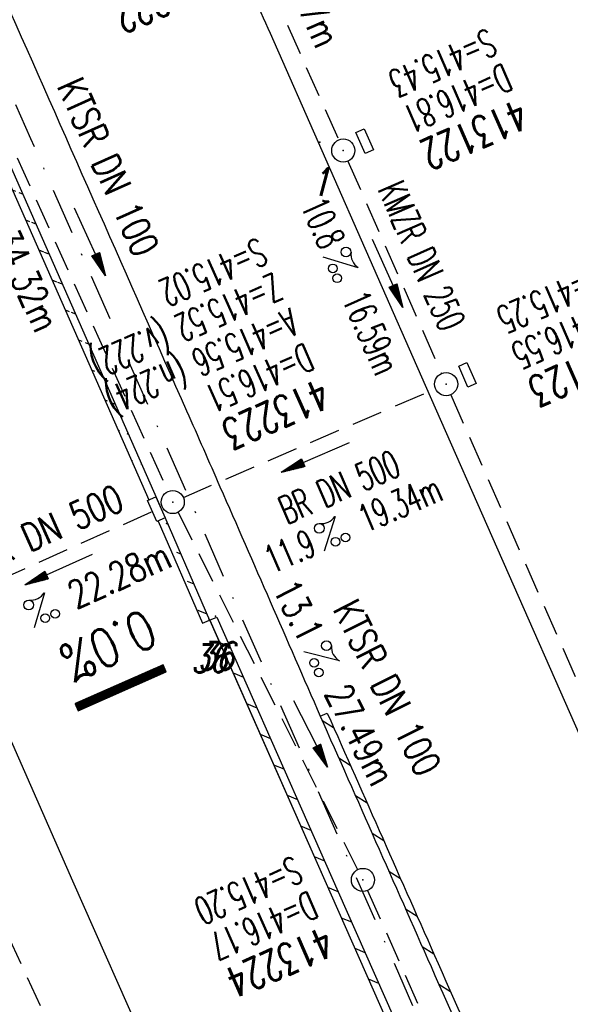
# Model space of a CAD drawing. Extents: x 447258 to 447844, y 441190 to 442763.
# Tile 9 of 30: x 447615 to 447650, y 441455 to 441519. Entities that reach past the tile are written whole.
import ezdxf
from ezdxf.enums import TextEntityAlignment as Align

# ---------------------------------------------------------------- set-up
doc = ezdxf.new("R2010")
doc.units = 0
doc.header["$LTSCALE"] = 2
doc.header["$MEASUREMENT"] = 0
for name, pattern in [('AUSGEZOGEN', [0]), ('GESTRICH-X2', [1.5, 1, -0.5]), ('STRICHPT-X3', [3, 1.5, -0.75, 0, -0.75])]:
    doc.linetypes.add(name, pattern=pattern)
doc.layers.get('0').update_dxf_attribs({"linetype": 'AUSGEZOGEN'})
for name, color, linetype in [('ACHSE', 250, 'STRICHPT-X3'), ('FBR', 8, 'CONTINUOUS'), ('GEF', 7, 'CONTINUOUS'), ('KANAL', 7, 'GESTRICH-X2'), ('PFEIL', 7, 'CONTINUOUS'), ('PKT', 7, 'CONTINUOUS'), ('PKT-CODE', 2, 'CONTINUOUS'), ('SCHACHTNR', 6, 'CONTINUOUS'), ('SCHLITZRINNE', 8, 'AUSGEZOGEN'), ('SCHSYMBOL', 7, 'AUSGEZOGEN'), ('TEXTO', 4, 'CONTINUOUS'), ('TEXTU', 4, 'CONTINUOUS')]:
    doc.layers.add(name, color=color, linetype=linetype)
doc.styles.add('ROMANS', font='romans.shx', dxfattribs={"width": 0.8})
pattern_1 = [(338.483, (447624.2416, 441485.766), (0.55017, 1.39546), [])]

# ---------------------------------------------------------------- blocks, each defined once
blk = doc.blocks.new('PROM')
blk.add_line((1.566, 1.817), (0.019, 0.015))
for centre, radius in [((0.317, 1.51), 0.317), ((0.943, 0.291), 0.283), ((1.645, 0.287), 0.283)]:
    blk.add_circle(centre, radius)
blk.add_arc((0.992, 2.682), 1.033, 239.14139, 303.35492)
blk = doc.blocks.new('PFEIL2')
at = {"color": 0}
for p, q in [((0.88, 0.002), (-2.401, -0.012)), ((0.881, -0.271), (0.879, 0.276)), ((0.879, 0.276), (2.429, 0.009)), ((0.911, 0.27), (0.879, 0.265)), ((0.965, 0.261), (0.879, 0.246)), ((1.019, 0.252), (0.879, 0.228)), ((1.073, 0.242), (0.879, 0.209)), ((1.127, 0.233), (0.879, 0.191)), ((1.181, 0.224), (0.879, 0.172)), ((1.235, 0.214), (0.879, 0.154)), ((1.289, 0.205), (0.879, 0.135)), ((1.343, 0.196), (0.879, 0.117)), ((1.397, 0.187), (0.879, 0.098)), ((1.451, 0.177), (0.879, 0.08)), ((1.505, 0.168), (0.879, 0.061)), ((1.559, 0.159), (0.88, 0.043)), ((1.613, 0.149), (0.88, 0.024)), ((1.668, 0.14), (0.88, 0.006)), ((1.722, 0.131), (0.88, -0.013)), ((1.776, 0.121), (0.88, -0.031)), ((1.83, 0.112), (0.88, -0.05)), ((1.884, 0.103), (0.88, -0.068)), ((1.938, 0.094), (0.88, -0.087)), ((1.992, 0.084), (0.88, -0.105)), ((2.046, 0.075), (0.88, -0.124)), ((2.1, 0.066), (0.88, -0.142)), ((2.154, 0.056), (0.88, -0.161)), ((2.208, 0.047), (0.88, -0.179)), ((2.262, 0.038), (0.881, -0.198)), ((2.316, 0.029), (0.881, -0.216)), ((2.37, 0.019), (0.881, -0.235)), ((2.424, 0.01), (0.881, -0.253)), ((2.429, 0.009), (0.881, -0.271))]:
    blk.add_line(p, q, dxfattribs=at)
blk = doc.blocks.new('GST')
at = {"color": 0}
blk.add_circle((0, 0), 0.75, dxfattribs=at)
blk.add_point((0, 0), dxfattribs=at)
blk = doc.blocks.new('13')
blk.add_lwpolyline([(0.755, 1.218), (-0.748, 1.218), (-0.748, 1.801), (0.755, 1.801)], close=True)
at = {"rotation": 180}
blk.add_blockref('GST', (0, 0), dxfattribs=at)
blk = doc.blocks.new('10')
blk.add_blockref('GST', (0, 0))
blk = doc.blocks.new('*X41')
at = {"color": 0}
for p, q in [((75.476, 275.596), (75.966, 276.086)), ((75.476, 275.605), (75.957, 276.086)), ((75.476, 275.614), (75.948, 276.086)), ((75.476, 275.622), (75.939, 276.086)), ((75.476, 275.631), (75.93, 276.086)), ((75.476, 275.64), (75.921, 276.086)), ((75.476, 275.649), (75.913, 276.086)), ((75.476, 275.658), (75.904, 276.086)), ((75.476, 275.667), (75.895, 276.086)), ((75.476, 275.675), (75.886, 276.086)), ((75.476, 275.684), (75.877, 276.086)), ((75.476, 275.693), (75.868, 276.086)), ((75.476, 275.702), (75.86, 276.086)), ((75.476, 275.711), (75.851, 276.086)), ((75.476, 275.72), (75.842, 276.086)), ((75.476, 275.728), (75.833, 276.086)), ((75.476, 275.737), (75.824, 276.086)), ((75.476, 275.746), (75.815, 276.086)), ((75.476, 275.755), (75.807, 276.086)), ((75.476, 275.764), (75.798, 276.086)), ((75.476, 275.773), (75.789, 276.086)), ((75.476, 275.781), (75.78, 276.086)), ((75.476, 275.79), (75.771, 276.086)), ((75.476, 275.799), (75.762, 276.086)), ((75.476, 275.808), (75.754, 276.086)), ((75.476, 275.817), (75.745, 276.086)), ((75.476, 275.826), (75.736, 276.086)), ((75.476, 275.834), (75.727, 276.086)), ((75.476, 275.843), (75.718, 276.086)), ((75.476, 275.852), (75.709, 276.086)), ((75.476, 275.861), (75.7, 276.086)), ((75.476, 275.87), (75.692, 276.086)), ((75.476, 275.879), (75.683, 276.086)), ((75.476, 275.888), (75.674, 276.086)), ((75.476, 275.896), (75.665, 276.086)), ((75.476, 275.905), (75.656, 276.086)), ((75.476, 275.914), (75.647, 276.086)), ((75.476, 275.923), (75.639, 276.086)), ((75.476, 275.932), (75.63, 276.086)), ((75.476, 275.941), (75.621, 276.086)), ((75.476, 275.949), (75.612, 276.086)), ((75.476, 275.958), (75.603, 276.086)), ((75.476, 275.967), (75.594, 276.086)), ((75.476, 275.976), (75.586, 276.086)), ((75.476, 275.985), (75.577, 276.086)), ((75.476, 275.994), (75.568, 276.086)), ((75.476, 276.002), (75.559, 276.086)), ((75.476, 276.011), (75.55, 276.086)), ((75.476, 276.02), (75.541, 276.086)), ((75.476, 276.029), (75.533, 276.086)), ((75.476, 276.038), (75.524, 276.086)), ((75.476, 276.047), (75.515, 276.086)), ((75.476, 276.055), (75.506, 276.086)), ((75.476, 276.064), (75.497, 276.086)), ((75.476, 276.073), (75.488, 276.086)), ((75.476, 275.587), (75.973, 276.084)), ((75.476, 275.578), (75.973, 276.075)), ((75.476, 275.569), (75.973, 276.067)), ((75.476, 275.56), (75.973, 276.058)), ((75.476, 275.552), (75.973, 276.049)), ((75.476, 275.543), (75.973, 276.04)), ((75.476, 275.534), (75.973, 276.031)), ((75.476, 275.525), (75.973, 276.022)), ((75.476, 275.516), (75.973, 276.014)), ((75.476, 275.507), (75.973, 276.005)), ((75.476, 275.499), (75.973, 275.996)), ((75.476, 275.49), (75.973, 275.987)), ((75.476, 275.481), (75.973, 275.978)), ((75.476, 275.472), (75.973, 275.969)), ((75.476, 275.463), (75.973, 275.961)), ((75.476, 275.454), (75.973, 275.952)), ((75.476, 275.446), (75.973, 275.943)), ((75.476, 275.437), (75.973, 275.934)), ((75.476, 275.428), (75.973, 275.925)), ((75.476, 275.419), (75.973, 275.916)), ((75.476, 275.41), (75.973, 275.907)), ((75.476, 275.401), (75.973, 275.899)), ((75.476, 275.393), (75.973, 275.89)), ((75.476, 275.384), (75.973, 275.881)), ((75.476, 275.375), (75.973, 275.872)), ((75.476, 275.366), (75.973, 275.863)), ((75.476, 275.357), (75.973, 275.854)), ((75.476, 275.348), (75.973, 275.846)), ((75.476, 275.34), (75.973, 275.837)), ((75.476, 275.331), (75.973, 275.828)), ((75.476, 275.322), (75.973, 275.819)), ((75.476, 275.313), (75.973, 275.81)), ((75.476, 275.304), (75.973, 275.801)), ((75.476, 275.295), (75.973, 275.793)), ((75.476, 275.286), (75.973, 275.784)), ((75.476, 275.278), (75.973, 275.775)), ((75.476, 275.269), (75.973, 275.766)), ((75.476, 275.26), (75.973, 275.757)), ((75.476, 275.251), (75.973, 275.748)), ((75.476, 275.242), (75.973, 275.74)), ((75.476, 275.233), (75.973, 275.731)), ((75.476, 275.225), (75.973, 275.722)), ((75.476, 275.216), (75.973, 275.713)), ((75.476, 275.207), (75.973, 275.704)), ((75.476, 275.198), (75.973, 275.695)), ((75.476, 275.189), (75.973, 275.687)), ((75.476, 275.18), (75.973, 275.678)), ((75.476, 275.172), (75.973, 275.669)), ((75.476, 275.163), (75.973, 275.66)), ((75.476, 275.154), (75.973, 275.651)), ((75.476, 275.145), (75.973, 275.642)), ((75.476, 275.136), (75.973, 275.633)), ((75.476, 275.127), (75.973, 275.625)), ((75.476, 275.119), (75.973, 275.616)), ((75.476, 275.11), (75.973, 275.607)), ((75.476, 275.101), (75.973, 275.598)), ((75.476, 275.092), (75.973, 275.589)), ((75.476, 275.083), (75.973, 275.58)), ((75.476, 275.074), (75.973, 275.572)), ((75.476, 275.066), (75.973, 275.563)), ((75.476, 275.057), (75.973, 275.554)), ((75.476, 275.048), (75.973, 275.545)), ((75.476, 275.039), (75.973, 275.536)), ((75.476, 275.03), (75.973, 275.527)), ((75.476, 275.021), (75.973, 275.519)), ((75.476, 275.012), (75.973, 275.51)), ((75.476, 275.004), (75.973, 275.501)), ((75.476, 274.995), (75.973, 275.492)), ((75.476, 274.986), (75.973, 275.483)), ((75.476, 274.977), (75.973, 275.474)), ((75.476, 274.968), (75.973, 275.466)), ((75.476, 274.959), (75.973, 275.457)), ((75.476, 274.951), (75.973, 275.448)), ((75.476, 274.942), (75.973, 275.439)), ((75.476, 274.933), (75.973, 275.43)), ((75.476, 274.924), (75.973, 275.421)), ((75.476, 274.915), (75.973, 275.413)), ((75.476, 274.906), (75.973, 275.404)), ((75.476, 274.898), (75.973, 275.395)), ((75.476, 274.889), (75.973, 275.386)), ((75.476, 274.88), (75.973, 275.377)), ((75.476, 274.871), (75.973, 275.368)), ((75.476, 274.862), (75.973, 275.359)), ((75.476, 274.853), (75.973, 275.351)), ((75.476, 274.845), (75.973, 275.342)), ((75.476, 274.836), (75.973, 275.333)), ((75.476, 274.827), (75.973, 275.324)), ((75.476, 274.818), (75.973, 275.315)), ((75.476, 274.809), (75.973, 275.306)), ((75.476, 274.8), (75.973, 275.298)), ((75.476, 274.792), (75.973, 275.289)), ((75.476, 274.783), (75.973, 275.28)), ((75.476, 274.774), (75.973, 275.271)), ((75.476, 274.765), (75.973, 275.262)), ((75.476, 274.756), (75.973, 275.253)), ((75.476, 274.747), (75.973, 275.245)), ((75.476, 274.738), (75.973, 275.236)), ((75.476, 274.73), (75.973, 275.227)), ((75.476, 274.721), (75.973, 275.218)), ((75.476, 274.712), (75.973, 275.209)), ((75.476, 274.703), (75.973, 275.2)), ((75.476, 274.694), (75.973, 275.192)), ((75.476, 274.685), (75.973, 275.183)), ((75.476, 274.677), (75.973, 275.174)), ((75.476, 274.668), (75.973, 275.165)), ((75.476, 274.659), (75.973, 275.156)), ((75.476, 274.65), (75.973, 275.147)), ((75.476, 274.641), (75.973, 275.139)), ((75.476, 274.632), (75.973, 275.13)), ((75.476, 274.624), (75.973, 275.121)), ((75.476, 274.615), (75.973, 275.112)), ((75.476, 274.606), (75.973, 275.103)), ((75.476, 274.597), (75.973, 275.094)), ((75.476, 274.588), (75.973, 275.085)), ((75.476, 274.579), (75.973, 275.077)), ((75.476, 274.571), (75.973, 275.068)), ((75.476, 274.562), (75.973, 275.059)), ((75.476, 274.553), (75.973, 275.05)), ((75.476, 274.544), (75.973, 275.041)), ((75.476, 274.535), (75.973, 275.032)), ((75.476, 274.526), (75.973, 275.024)), ((75.476, 274.518), (75.973, 275.015)), ((75.476, 274.509), (75.973, 275.006)), ((75.476, 274.5), (75.973, 274.997)), ((75.476, 274.491), (75.973, 274.988)), ((75.476, 274.482), (75.973, 274.979)), ((75.476, 274.473), (75.973, 274.971)), ((75.476, 274.464), (75.973, 274.962)), ((75.476, 274.456), (75.973, 274.953)), ((75.476, 274.447), (75.973, 274.944)), ((75.476, 274.438), (75.973, 274.935)), ((75.476, 274.429), (75.973, 274.926)), ((75.476, 274.42), (75.973, 274.918)), ((75.476, 274.411), (75.973, 274.909)), ((75.476, 274.403), (75.973, 274.9)), ((75.476, 274.394), (75.973, 274.891)), ((75.476, 274.385), (75.973, 274.882)), ((75.476, 274.376), (75.973, 274.873)), ((75.476, 274.367), (75.973, 274.865)), ((75.476, 274.358), (75.973, 274.856)), ((75.476, 274.35), (75.973, 274.847)), ((75.476, 274.341), (75.973, 274.838)), ((75.476, 274.332), (75.973, 274.829)), ((75.476, 274.323), (75.973, 274.82)), ((75.476, 274.314), (75.973, 274.811)), ((75.476, 274.305), (75.973, 274.803)), ((75.476, 274.297), (75.973, 274.794)), ((75.476, 274.288), (75.973, 274.785)), ((75.476, 274.279), (75.973, 274.776)), ((75.476, 274.27), (75.973, 274.767)), ((75.476, 274.261), (75.973, 274.758)), ((75.476, 274.252), (75.973, 274.75)), ((75.476, 274.243), (75.973, 274.741)), ((75.476, 274.235), (75.973, 274.732)), ((75.476, 274.226), (75.973, 274.723)), ((75.476, 274.217), (75.973, 274.714)), ((75.476, 274.208), (75.973, 274.705)), ((75.476, 274.199), (75.973, 274.697)), ((75.476, 274.19), (75.973, 274.688)), ((75.476, 274.182), (75.973, 274.679)), ((75.476, 274.173), (75.973, 274.67)), ((75.476, 274.164), (75.973, 274.661)), ((75.476, 274.155), (75.973, 274.652)), ((75.476, 274.146), (75.973, 274.644)), ((75.476, 274.137), (75.973, 274.635)), ((75.476, 274.129), (75.973, 274.626)), ((75.476, 274.12), (75.973, 274.617)), ((75.476, 274.111), (75.973, 274.608)), ((75.476, 274.102), (75.973, 274.599)), ((75.476, 274.093), (75.973, 274.59)), ((75.476, 274.084), (75.973, 274.582)), ((75.476, 274.076), (75.973, 274.573)), ((75.476, 274.067), (75.973, 274.564)), ((75.476, 274.058), (75.973, 274.555)), ((75.476, 274.049), (75.973, 274.546)), ((75.476, 274.04), (75.973, 274.537)), ((75.476, 274.031), (75.973, 274.529)), ((75.476, 274.023), (75.973, 274.52)), ((75.476, 274.014), (75.973, 274.511)), ((75.476, 274.005), (75.973, 274.502)), ((75.476, 273.996), (75.973, 274.493)), ((75.476, 273.987), (75.973, 274.484)), ((75.476, 273.978), (75.973, 274.476)), ((75.476, 273.969), (75.973, 274.467)), ((75.476, 273.961), (75.973, 274.458)), ((75.476, 273.952), (75.973, 274.449)), ((75.476, 273.943), (75.973, 274.44)), ((75.476, 273.934), (75.973, 274.431)), ((75.476, 273.925), (75.973, 274.423)), ((75.476, 273.916), (75.973, 274.414)), ((75.476, 273.908), (75.973, 274.405)), ((75.476, 273.899), (75.973, 274.396)), ((75.476, 273.89), (75.973, 274.387)), ((75.476, 273.881), (75.973, 274.378)), ((75.476, 273.872), (75.973, 274.37)), ((75.476, 273.863), (75.973, 274.361)), ((75.476, 273.855), (75.973, 274.352)), ((75.476, 273.846), (75.973, 274.343)), ((75.476, 273.837), (75.973, 274.334)), ((75.476, 273.828), (75.973, 274.325)), ((75.476, 273.819), (75.973, 274.316)), ((75.476, 273.81), (75.973, 274.308)), ((75.476, 273.802), (75.973, 274.299)), ((75.476, 273.793), (75.973, 274.29)), ((75.476, 273.784), (75.973, 274.281)), ((75.476, 273.775), (75.973, 274.272)), ((75.476, 273.766), (75.973, 274.263)), ((75.476, 273.757), (75.973, 274.255)), ((75.476, 273.749), (75.973, 274.246)), ((75.476, 273.74), (75.973, 274.237)), ((75.476, 273.731), (75.973, 274.228)), ((75.476, 273.722), (75.973, 274.219)), ((75.476, 273.713), (75.973, 274.21)), ((75.476, 273.704), (75.973, 274.202)), ((75.476, 273.695), (75.973, 274.193)), ((75.476, 273.687), (75.973, 274.184)), ((75.476, 273.678), (75.973, 274.175)), ((75.476, 273.669), (75.973, 274.166)), ((75.476, 273.66), (75.973, 274.157)), ((75.476, 273.651), (75.973, 274.149)), ((75.476, 273.642), (75.973, 274.14)), ((75.476, 273.634), (75.973, 274.131)), ((75.476, 273.625), (75.973, 274.122)), ((75.476, 273.616), (75.973, 274.113)), ((75.476, 273.607), (75.973, 274.104)), ((75.476, 273.598), (75.973, 274.096)), ((75.476, 273.589), (75.973, 274.087)), ((75.476, 273.581), (75.973, 274.078)), ((75.476, 273.572), (75.973, 274.069)), ((75.476, 273.563), (75.973, 274.06)), ((75.476, 273.554), (75.973, 274.051)), ((75.476, 273.545), (75.973, 274.042)), ((75.476, 273.536), (75.973, 274.034)), ((75.476, 273.528), (75.973, 274.025)), ((75.476, 273.519), (75.973, 274.016)), ((75.476, 273.51), (75.973, 274.007)), ((75.476, 273.501), (75.973, 273.998)), ((75.476, 273.492), (75.973, 273.989)), ((75.476, 273.483), (75.973, 273.981)), ((75.476, 273.475), (75.973, 273.972)), ((75.476, 273.466), (75.973, 273.963)), ((75.476, 273.457), (75.973, 273.954)), ((75.476, 273.448), (75.973, 273.945)), ((75.476, 273.439), (75.973, 273.936)), ((75.476, 273.43), (75.973, 273.928)), ((75.476, 273.421), (75.973, 273.919)), ((75.476, 273.413), (75.973, 273.91)), ((75.476, 273.404), (75.973, 273.901)), ((75.476, 273.395), (75.973, 273.892)), ((75.476, 273.386), (75.973, 273.883)), ((75.476, 273.377), (75.973, 273.875)), ((75.476, 273.368), (75.973, 273.866)), ((75.476, 273.36), (75.973, 273.857)), ((75.476, 273.351), (75.973, 273.848)), ((75.476, 273.342), (75.973, 273.839)), ((75.476, 273.333), (75.973, 273.83)), ((75.476, 273.324), (75.973, 273.822)), ((75.476, 273.315), (75.973, 273.813)), ((75.476, 273.307), (75.973, 273.804)), ((75.476, 273.298), (75.973, 273.795)), ((75.476, 273.289), (75.973, 273.786)), ((75.476, 273.28), (75.973, 273.777)), ((75.476, 273.271), (75.973, 273.768)), ((75.476, 273.262), (75.973, 273.76)), ((75.476, 273.254), (75.973, 273.751)), ((75.476, 273.245), (75.973, 273.742)), ((75.476, 273.236), (75.973, 273.733)), ((75.476, 273.227), (75.973, 273.724)), ((75.476, 273.218), (75.973, 273.715)), ((75.476, 273.209), (75.973, 273.707)), ((75.476, 273.201), (75.973, 273.698)), ((75.476, 273.192), (75.973, 273.689)), ((75.476, 273.183), (75.973, 273.68)), ((75.476, 273.174), (75.973, 273.671)), ((75.476, 273.165), (75.973, 273.662)), ((75.476, 273.156), (75.973, 273.654)), ((75.476, 273.147), (75.973, 273.645)), ((75.476, 273.139), (75.973, 273.636)), ((75.476, 273.13), (75.973, 273.627)), ((75.476, 273.121), (75.973, 273.618)), ((75.476, 273.112), (75.973, 273.609)), ((75.476, 273.103), (75.973, 273.601)), ((75.476, 273.094), (75.973, 273.592)), ((75.476, 273.086), (75.973, 273.583)), ((75.476, 273.077), (75.973, 273.574)), ((75.476, 273.068), (75.973, 273.565)), ((75.476, 273.059), (75.973, 273.556)), ((75.476, 273.05), (75.973, 273.548)), ((75.476, 273.041), (75.973, 273.539)), ((75.476, 273.033), (75.973, 273.53)), ((75.476, 273.024), (75.973, 273.521)), ((75.476, 273.015), (75.973, 273.512)), ((75.476, 273.006), (75.973, 273.503)), ((75.476, 272.997), (75.973, 273.494)), ((75.476, 272.988), (75.973, 273.486)), ((75.476, 272.98), (75.973, 273.477)), ((75.476, 272.971), (75.973, 273.468)), ((75.476, 272.962), (75.973, 273.459)), ((75.476, 272.953), (75.973, 273.45)), ((75.476, 272.944), (75.973, 273.441)), ((75.476, 272.935), (75.973, 273.433)), ((75.476, 272.927), (75.973, 273.424)), ((75.476, 272.918), (75.973, 273.415)), ((75.476, 272.909), (75.973, 273.406)), ((75.476, 272.9), (75.973, 273.397)), ((75.476, 272.891), (75.973, 273.388)), ((75.476, 272.882), (75.973, 273.38)), ((75.476, 272.873), (75.973, 273.371)), ((75.476, 272.865), (75.973, 273.362)), ((75.476, 272.856), (75.973, 273.353)), ((75.476, 272.847), (75.973, 273.344)), ((75.476, 272.838), (75.973, 273.335)), ((75.476, 272.829), (75.973, 273.327)), ((75.476, 272.82), (75.973, 273.318)), ((75.476, 272.812), (75.973, 273.309)), ((75.476, 272.803), (75.973, 273.3)), ((75.476, 272.794), (75.973, 273.291)), ((75.476, 272.785), (75.973, 273.282)), ((75.476, 272.776), (75.973, 273.274)), ((75.476, 272.767), (75.973, 273.265)), ((75.476, 272.759), (75.973, 273.256)), ((75.476, 272.75), (75.973, 273.247)), ((75.476, 272.741), (75.973, 273.238)), ((75.476, 272.732), (75.973, 273.229)), ((75.476, 272.723), (75.973, 273.22)), ((75.476, 272.714), (75.973, 273.212)), ((75.476, 272.706), (75.973, 273.203)), ((75.476, 272.697), (75.973, 273.194)), ((75.476, 272.688), (75.973, 273.185)), ((75.476, 272.679), (75.973, 273.176)), ((75.476, 272.67), (75.973, 273.167)), ((75.476, 272.661), (75.973, 273.159)), ((75.476, 272.653), (75.973, 273.15)), ((75.476, 272.644), (75.973, 273.141)), ((75.476, 272.635), (75.973, 273.132)), ((75.476, 272.626), (75.973, 273.123)), ((75.476, 272.617), (75.973, 273.114)), ((75.476, 272.608), (75.973, 273.106)), ((75.476, 272.599), (75.973, 273.097)), ((75.476, 272.591), (75.973, 273.088)), ((75.476, 272.582), (75.973, 273.079)), ((75.476, 272.573), (75.973, 273.07)), ((75.476, 272.564), (75.973, 273.061)), ((75.476, 272.555), (75.973, 273.053)), ((75.476, 272.546), (75.973, 273.044)), ((75.476, 272.538), (75.973, 273.035)), ((75.476, 272.529), (75.973, 273.026)), ((75.476, 272.52), (75.973, 273.017)), ((75.476, 272.511), (75.973, 273.008)), ((75.476, 272.502), (75.973, 273)), ((75.476, 272.493), (75.973, 272.991)), ((75.476, 272.485), (75.973, 272.982)), ((75.476, 272.476), (75.973, 272.973)), ((75.476, 272.467), (75.973, 272.964)), ((75.476, 272.458), (75.973, 272.955)), ((75.476, 272.449), (75.973, 272.946)), ((75.476, 272.44), (75.973, 272.938)), ((75.476, 272.432), (75.973, 272.929)), ((75.476, 272.423), (75.973, 272.92)), ((75.476, 272.414), (75.973, 272.911)), ((75.476, 272.405), (75.973, 272.902)), ((75.476, 272.396), (75.973, 272.893)), ((75.476, 272.387), (75.973, 272.885)), ((75.476, 272.379), (75.973, 272.876)), ((75.476, 272.37), (75.973, 272.867)), ((75.476, 272.361), (75.973, 272.858)), ((75.476, 272.352), (75.973, 272.849)), ((75.476, 272.343), (75.973, 272.84)), ((75.476, 272.334), (75.973, 272.832)), ((75.476, 272.325), (75.973, 272.823)), ((75.476, 272.317), (75.973, 272.814)), ((75.476, 272.308), (75.973, 272.805)), ((75.476, 272.299), (75.973, 272.796)), ((75.476, 272.29), (75.973, 272.787)), ((75.476, 272.281), (75.973, 272.779)), ((75.476, 272.272), (75.973, 272.77)), ((75.476, 272.264), (75.973, 272.761)), ((75.476, 272.255), (75.973, 272.752)), ((75.476, 272.246), (75.973, 272.743)), ((75.476, 272.237), (75.973, 272.734)), ((75.476, 272.228), (75.973, 272.726)), ((75.476, 272.219), (75.973, 272.717)), ((75.476, 272.211), (75.973, 272.708)), ((75.476, 272.202), (75.973, 272.699)), ((75.476, 272.193), (75.973, 272.69)), ((75.476, 272.184), (75.973, 272.681)), ((75.476, 272.175), (75.973, 272.672)), ((75.476, 272.166), (75.973, 272.664)), ((75.476, 272.158), (75.973, 272.655)), ((75.476, 272.149), (75.973, 272.646)), ((75.476, 272.14), (75.973, 272.637)), ((75.476, 272.131), (75.973, 272.628)), ((75.476, 272.122), (75.973, 272.619)), ((75.476, 272.113), (75.973, 272.611)), ((75.476, 272.104), (75.973, 272.602)), ((75.476, 272.096), (75.973, 272.593)), ((75.476, 272.087), (75.973, 272.584)), ((75.476, 272.078), (75.973, 272.575)), ((75.476, 272.069), (75.973, 272.566)), ((75.476, 272.06), (75.973, 272.558)), ((75.476, 272.051), (75.973, 272.549)), ((75.476, 272.043), (75.973, 272.54)), ((75.476, 272.034), (75.973, 272.531)), ((75.476, 272.025), (75.973, 272.522)), ((75.476, 272.016), (75.973, 272.513)), ((75.476, 272.007), (75.973, 272.505)), ((75.476, 271.998), (75.973, 272.496)), ((75.476, 271.99), (75.973, 272.487)), ((75.476, 271.981), (75.973, 272.478)), ((75.476, 271.972), (75.973, 272.469)), ((75.476, 271.963), (75.973, 272.46)), ((75.476, 271.954), (75.973, 272.452)), ((75.476, 271.945), (75.973, 272.443)), ((75.476, 271.937), (75.973, 272.434)), ((75.476, 271.928), (75.973, 272.425)), ((75.476, 271.919), (75.973, 272.416)), ((75.476, 271.91), (75.973, 272.407)), ((75.476, 271.901), (75.973, 272.398)), ((75.476, 271.892), (75.973, 272.39)), ((75.476, 271.884), (75.973, 272.381)), ((75.476, 271.875), (75.973, 272.372)), ((75.476, 271.866), (75.973, 272.363)), ((75.476, 271.857), (75.973, 272.354)), ((75.476, 271.848), (75.973, 272.345)), ((75.476, 271.839), (75.973, 272.337)), ((75.476, 271.83), (75.973, 272.328)), ((75.476, 271.822), (75.973, 272.319)), ((75.476, 271.813), (75.973, 272.31)), ((75.476, 271.804), (75.973, 272.301)), ((75.476, 271.795), (75.973, 272.292)), ((75.476, 271.786), (75.973, 272.284)), ((75.476, 271.777), (75.973, 272.275)), ((75.476, 271.769), (75.973, 272.266)), ((75.476, 271.76), (75.973, 272.257)), ((75.476, 271.751), (75.973, 272.248)), ((75.476, 271.742), (75.973, 272.239)), ((75.476, 271.733), (75.973, 272.231)), ((75.476, 271.724), (75.973, 272.222)), ((75.476, 271.716), (75.973, 272.213)), ((75.476, 271.707), (75.973, 272.204)), ((75.476, 271.698), (75.973, 272.195)), ((75.476, 271.689), (75.973, 272.186)), ((75.476, 271.68), (75.973, 272.177)), ((75.476, 271.671), (75.973, 272.169)), ((75.476, 271.663), (75.973, 272.16)), ((75.476, 271.654), (75.973, 272.151)), ((75.476, 271.645), (75.973, 272.142)), ((75.476, 271.636), (75.973, 272.133)), ((75.476, 271.627), (75.973, 272.124)), ((75.476, 271.618), (75.973, 272.116)), ((75.476, 271.61), (75.973, 272.107)), ((75.476, 271.601), (75.973, 272.098)), ((75.476, 271.592), (75.973, 272.089)), ((75.476, 271.583), (75.973, 272.08)), ((75.476, 271.574), (75.973, 272.071)), ((75.476, 271.565), (75.973, 272.063)), ((75.476, 271.556), (75.973, 272.054)), ((75.476, 271.548), (75.973, 272.045)), ((75.476, 271.539), (75.973, 272.036)), ((75.476, 271.53), (75.973, 272.027)), ((75.476, 271.521), (75.973, 272.018)), ((75.476, 271.512), (75.973, 272.01)), ((75.476, 271.503), (75.973, 272.001)), ((75.476, 271.495), (75.973, 271.992)), ((75.476, 271.486), (75.973, 271.983)), ((75.476, 271.477), (75.973, 271.974)), ((75.476, 271.468), (75.973, 271.965)), ((75.476, 271.459), (75.973, 271.957)), ((75.476, 271.45), (75.973, 271.948)), ((75.476, 271.442), (75.973, 271.939)), ((75.476, 271.433), (75.973, 271.93)), ((75.476, 271.424), (75.973, 271.921)), ((75.476, 271.415), (75.973, 271.912)), ((75.476, 271.406), (75.973, 271.903)), ((75.476, 271.397), (75.973, 271.895)), ((75.476, 271.389), (75.973, 271.886)), ((75.476, 271.38), (75.973, 271.877)), ((75.476, 271.371), (75.973, 271.868)), ((75.476, 271.362), (75.973, 271.859)), ((75.476, 271.353), (75.973, 271.85)), ((75.476, 271.344), (75.973, 271.842)), ((75.476, 271.336), (75.973, 271.833)), ((75.476, 271.327), (75.973, 271.824)), ((75.476, 271.318), (75.973, 271.815)), ((75.476, 271.309), (75.973, 271.806)), ((75.476, 271.3), (75.973, 271.797)), ((75.476, 271.291), (75.973, 271.789)), ((75.476, 271.282), (75.973, 271.78)), ((75.476, 271.274), (75.973, 271.771)), ((75.476, 271.265), (75.973, 271.762)), ((75.476, 271.256), (75.973, 271.753)), ((75.476, 271.247), (75.973, 271.744)), ((75.476, 271.238), (75.973, 271.736)), ((75.476, 271.229), (75.973, 271.727)), ((75.476, 271.221), (75.973, 271.718)), ((75.476, 271.212), (75.973, 271.709)), ((75.476, 271.203), (75.973, 271.7)), ((75.476, 271.194), (75.973, 271.691)), ((75.476, 271.185), (75.973, 271.683)), ((75.476, 271.176), (75.973, 271.674)), ((75.476, 271.168), (75.973, 271.665)), ((75.476, 271.159), (75.973, 271.656)), ((75.476, 271.15), (75.973, 271.647)), ((75.476, 271.141), (75.973, 271.638)), ((75.476, 271.132), (75.973, 271.629)), ((75.476, 271.123), (75.973, 271.621)), ((75.476, 271.115), (75.973, 271.612)), ((75.476, 271.106), (75.973, 271.603)), ((75.476, 271.097), (75.973, 271.594)), ((75.476, 271.088), (75.973, 271.585)), ((75.476, 271.079), (75.973, 271.576)), ((75.476, 271.07), (75.973, 271.568)), ((75.476, 271.062), (75.973, 271.559)), ((75.476, 271.053), (75.973, 271.55)), ((75.476, 271.044), (75.973, 271.541)), ((75.476, 271.035), (75.973, 271.532)), ((75.476, 271.026), (75.973, 271.523)), ((75.476, 271.017), (75.973, 271.515)), ((75.476, 271.008), (75.973, 271.506)), ((75.476, 271), (75.973, 271.497)), ((75.476, 270.991), (75.973, 271.488)), ((75.476, 270.982), (75.973, 271.479)), ((75.476, 270.973), (75.973, 271.47)), ((75.476, 270.964), (75.973, 271.462)), ((75.476, 270.955), (75.973, 271.453)), ((75.476, 270.947), (75.973, 271.444)), ((75.476, 270.938), (75.973, 271.435)), ((75.476, 270.929), (75.973, 271.426)), ((75.476, 270.92), (75.973, 271.417)), ((75.476, 270.911), (75.973, 271.409)), ((75.476, 270.902), (75.973, 271.4)), ((75.476, 270.894), (75.973, 271.391)), ((75.476, 270.885), (75.973, 271.382)), ((75.476, 270.876), (75.973, 271.373)), ((75.476, 270.867), (75.973, 271.364)), ((75.476, 270.858), (75.973, 271.355)), ((75.476, 270.849), (75.973, 271.347)), ((75.476, 270.841), (75.973, 271.338)), ((75.476, 270.832), (75.973, 271.329)), ((75.476, 270.823), (75.973, 271.32)), ((75.476, 270.814), (75.973, 271.311)), ((75.476, 270.805), (75.973, 271.302)), ((75.476, 270.796), (75.973, 271.294)), ((75.476, 270.788), (75.973, 271.285)), ((75.476, 270.779), (75.973, 271.276)), ((75.476, 270.77), (75.973, 271.267)), ((75.476, 270.761), (75.973, 271.258)), ((75.476, 270.752), (75.973, 271.249)), ((75.476, 270.743), (75.973, 271.241)), ((75.476, 270.734), (75.973, 271.232)), ((75.476, 270.726), (75.973, 271.223)), ((75.476, 270.717), (75.973, 271.214)), ((75.476, 270.708), (75.973, 271.205)), ((75.476, 270.699), (75.973, 271.196)), ((75.476, 270.69), (75.973, 271.188)), ((75.476, 270.681), (75.973, 271.179)), ((75.476, 270.673), (75.973, 271.17)), ((75.476, 270.664), (75.973, 271.161)), ((75.476, 270.655), (75.973, 271.152)), ((75.476, 270.646), (75.973, 271.143)), ((75.476, 270.637), (75.973, 271.135)), ((75.476, 270.628), (75.973, 271.126)), ((75.476, 270.62), (75.973, 271.117)), ((75.476, 270.611), (75.973, 271.108)), ((75.476, 270.602), (75.973, 271.099)), ((75.476, 270.593), (75.973, 271.09)), ((75.476, 270.584), (75.973, 271.081)), ((75.476, 270.575), (75.973, 271.073)), ((75.476, 270.567), (75.973, 271.064)), ((75.476, 270.558), (75.973, 271.055)), ((75.476, 270.549), (75.973, 271.046)), ((75.476, 270.54), (75.973, 271.037)), ((75.476, 270.531), (75.973, 271.028)), ((75.476, 270.522), (75.973, 271.02)), ((75.476, 270.514), (75.973, 271.011)), ((75.476, 270.505), (75.973, 271.002)), ((75.476, 270.496), (75.973, 270.993)), ((75.476, 270.487), (75.973, 270.984)), ((75.476, 270.478), (75.973, 270.975)), ((75.476, 270.469), (75.973, 270.967)), ((75.476, 270.46), (75.973, 270.958)), ((75.476, 270.452), (75.973, 270.949)), ((75.476, 270.443), (75.973, 270.94)), ((75.476, 270.434), (75.973, 270.931)), ((75.476, 270.425), (75.973, 270.922)), ((75.476, 270.416), (75.973, 270.914)), ((75.476, 270.407), (75.973, 270.905)), ((75.476, 270.399), (75.973, 270.896)), ((75.476, 270.39), (75.973, 270.887)), ((75.476, 270.381), (75.973, 270.878)), ((75.476, 270.372), (75.973, 270.869)), ((75.476, 270.363), (75.973, 270.861)), ((75.476, 270.354), (75.973, 270.852)), ((75.476, 270.346), (75.973, 270.843)), ((75.476, 270.337), (75.973, 270.834)), ((75.476, 270.328), (75.973, 270.825)), ((75.476, 270.319), (75.973, 270.816)), ((75.476, 270.31), (75.973, 270.807)), ((75.476, 270.301), (75.973, 270.799)), ((75.476, 270.293), (75.973, 270.79)), ((75.476, 270.284), (75.973, 270.781)), ((75.476, 270.275), (75.973, 270.772)), ((75.476, 270.266), (75.973, 270.763)), ((75.476, 270.257), (75.973, 270.754)), ((75.476, 270.248), (75.973, 270.746)), ((75.476, 270.24), (75.973, 270.737)), ((75.476, 270.231), (75.973, 270.728)), ((75.476, 270.222), (75.973, 270.719)), ((75.476, 270.213), (75.973, 270.71)), ((75.476, 270.204), (75.973, 270.701)), ((75.476, 270.195), (75.973, 270.693)), ((75.476, 270.186), (75.973, 270.684)), ((75.476, 270.178), (75.973, 270.675)), ((75.476, 270.169), (75.973, 270.666)), ((75.476, 270.16), (75.973, 270.657)), ((75.476, 270.151), (75.973, 270.648)), ((75.476, 270.142), (75.973, 270.64)), ((75.476, 270.133), (75.973, 270.631)), ((75.476, 270.125), (75.973, 270.622)), ((75.476, 270.116), (75.973, 270.613)), ((75.476, 270.107), (75.973, 270.604)), ((75.476, 270.098), (75.973, 270.595)), ((75.476, 270.089), (75.973, 270.587)), ((75.476, 270.08), (75.973, 270.578)), ((75.476, 270.072), (75.973, 270.569)), ((75.476, 270.063), (75.973, 270.56)), ((75.476, 270.054), (75.973, 270.551)), ((75.476, 270.045), (75.973, 270.542)), ((75.476, 270.036), (75.973, 270.533)), ((75.476, 270.027), (75.973, 270.525)), ((75.476, 270.019), (75.973, 270.516)), ((75.476, 270.01), (75.973, 270.507)), ((75.476, 270.001), (75.973, 270.498)), ((75.476, 269.992), (75.973, 270.489)), ((75.476, 269.983), (75.973, 270.48)), ((75.476, 269.974), (75.973, 270.472)), ((75.476, 269.966), (75.973, 270.463)), ((75.476, 269.957), (75.973, 270.454)), ((75.476, 269.948), (75.973, 270.445)), ((75.476, 269.939), (75.973, 270.436)), ((75.476, 269.93), (75.973, 270.427)), ((75.476, 269.921), (75.973, 270.419)), ((75.476, 269.912), (75.973, 270.41)), ((75.476, 269.904), (75.973, 270.401)), ((75.476, 269.895), (75.973, 270.392)), ((75.476, 269.886), (75.973, 270.383)), ((75.476, 269.877), (75.973, 270.374)), ((75.476, 269.868), (75.973, 270.366)), ((75.476, 269.859), (75.973, 270.357)), ((75.476, 269.851), (75.973, 270.348)), ((75.476, 269.833), (75.973, 270.33)), ((75.488, 269.836), (75.973, 270.321)), ((75.496, 269.836), (75.973, 270.313)), ((75.505, 269.836), (75.973, 270.304)), ((75.514, 269.836), (75.973, 270.295)), ((75.523, 269.836), (75.973, 270.286)), ((75.532, 269.836), (75.973, 270.277)), ((75.541, 269.836), (75.973, 270.268)), ((75.549, 269.836), (75.973, 270.259)), ((75.558, 269.836), (75.973, 270.251)), ((75.567, 269.836), (75.973, 270.242)), ((75.576, 269.836), (75.973, 270.233)), ((75.585, 269.836), (75.973, 270.224)), ((75.594, 269.836), (75.973, 270.215)), ((75.602, 269.836), (75.973, 270.206)), ((75.611, 269.836), (75.973, 270.198)), ((75.62, 269.836), (75.973, 270.189)), ((75.629, 269.836), (75.973, 270.18)), ((75.638, 269.836), (75.973, 270.171)), ((75.647, 269.836), (75.973, 270.162)), ((75.655, 269.836), (75.973, 270.153)), ((75.664, 269.836), (75.973, 270.145)), ((75.673, 269.836), (75.973, 270.136)), ((75.682, 269.836), (75.973, 270.127)), ((75.691, 269.836), (75.973, 270.118)), ((75.7, 269.836), (75.973, 270.109)), ((75.709, 269.836), (75.973, 270.1)), ((75.717, 269.836), (75.973, 270.092)), ((75.726, 269.836), (75.973, 270.083)), ((75.735, 269.836), (75.973, 270.074)), ((75.744, 269.836), (75.973, 270.065)), ((75.753, 269.836), (75.973, 270.056)), ((75.762, 269.836), (75.973, 270.047)), ((75.77, 269.836), (75.973, 270.038)), ((75.779, 269.836), (75.973, 270.03)), ((75.788, 269.836), (75.973, 270.021)), ((75.797, 269.836), (75.973, 270.012)), ((75.806, 269.836), (75.973, 270.003)), ((75.815, 269.836), (75.973, 269.994)), ((75.823, 269.836), (75.973, 269.985)), ((75.832, 269.836), (75.973, 269.977)), ((75.841, 269.836), (75.973, 269.968)), ((75.85, 269.836), (75.973, 269.959)), ((75.859, 269.836), (75.973, 269.95)), ((75.868, 269.836), (75.973, 269.941)), ((75.876, 269.836), (75.973, 269.932)), ((75.885, 269.836), (75.973, 269.924)), ((75.894, 269.836), (75.973, 269.915)), ((75.903, 269.836), (75.973, 269.906)), ((75.912, 269.836), (75.973, 269.897)), ((75.921, 269.836), (75.973, 269.888)), ((75.93, 269.836), (75.973, 269.879)), ((75.938, 269.836), (75.973, 269.871)), ((75.947, 269.836), (75.973, 269.862)), ((75.956, 269.836), (75.973, 269.853)), ((75.965, 269.836), (75.973, 269.844))]:
    blk.add_line(p, q, dxfattribs=at)
blk = doc.blocks.new('NUGEF')
blk.add_lwpolyline([(0.511, -0.007), (0.511, 6.243), (0.014, 6.243), (0.014, -0.007)], close=True)
blk.add_blockref('*X41', (-75.462, -269.843))

msp = doc.modelspace()

# ---------------------------------------------------------------- hatches: boundary and pattern name
at = {"layer": 'SCHLITZRINNE'}
h = msp.add_hatch(dxfattribs=at)
h.set_pattern_fill('_USER', color=256, scale=1.5, angle=45, style=0, pattern_type=0)
h.set_pattern_definition(pattern_1)
edge = h.paths.add_edge_path()
edge.add_line((447610.021, 441518.082), (447623.55, 441487.358))
edge.add_line((447609.787, 441517.372), (447623.013, 441487.337))
h = msp.add_hatch(dxfattribs=at)
h.set_pattern_fill('_USER', color=256, scale=1.5, angle=45, style=0, pattern_type=0)
h.set_pattern_definition(pattern_1)
edge = h.paths.add_edge_path()
edge.add_line((447623.613, 441485.959), (447626.498, 441479.317))
edge.add_line((447623.55, 441487.358), (447626.957, 441479.516))
edge.add_line((447626.498, 441479.317), (447626.957, 441479.516))

# ---------------------------------------------------------------- linework, layer by layer
at = {"layer": 'ACHSE', "flags": 128}
msp.add_lwpolyline([(447409.936, 442326.505), (447413.147, 442307.541), (447425.67, 442233.593), (447425.834, 442232.623), (447438.192, 442159.646), (447454.889, 442061.05), (447459.063, 442036.401), (447463.237, 442011.752), (447464.54, 442004.056), (447467.484, 441987.115), (447472.023, 441962.531), (447476.869, 441938.005), (447482.021, 441913.542), (447487.478, 441889.145), (447493.239, 441864.818), (447499.303, 441840.565), (447505.67, 441816.389), (447512.338, 441792.295), (447519.307, 441768.286), (447526.575, 441744.366), (447534.141, 441720.538), (447542.003, 441696.807), (447550.162, 441673.176), (447558.615, 441649.649), (447567.361, 441626.229), (447576.399, 441602.92), (447585.728, 441579.726), (447595.345, 441556.65), (447605.249, 441533.696), (447606.276, 441531.359), (447615.324, 441510.816), (447625.401, 441487.937), (447635.478, 441465.058), (447645.555, 441442.179), (447655.632, 441419.3), (447659.755, 441409.939), (447664.311, 441399.595), (447665.707, 441396.419), (447675.602, 441373.461), (447685.211, 441350.381), (447694.532, 441327.184), (447703.565, 441303.873), (447712.307, 441280.452), (447720.757, 441256.924), (447727.723, 441236.746)], dxfattribs=at)
at = {"layer": 'FBR'}
msp.add_line((447623.55, 441487.358), (447626.957, 441479.516), dxfattribs=at)
for points in [[(447427.907, 442233.051, 0), (447428.116, 442231.814, -0.000002), (447432.242, 442207.401, -0.000028)], [(447566.197, 441678.824, 0.001556), (447570.354, 441667.138, 0.001558), (447574.578, 441655.497, 0.001561), (447578.875, 441643.878, 0.00156), (447583.25, 441632.276, 0.001564), (447587.698, 441620.695, 0.001567), (447592.211, 441609.165, 0.001562), (447596.796, 441597.663, 0.001559), (447601.461, 441586.168, 0.001554), (447606.816, 441573.203, 0.002025), (447610.996, 441563.287, 0.001093), (447616.906, 441549.506, 0.001666), (447620.835, 441540.483, 0.000011), (447621.788, 441538.315, 0.000206), (447621.839, 441538.198, 0.000001), (447626.135, 441528.445, 0.000001), (447630.882, 441517.668), (447640.959, 441494.789), (447651.036, 441471.91), (447661.113, 441449.031), (447671.19, 441426.152), (447679.869, 441406.447, -0.000188)], [(447463.199, 442024.388, 0.000072), (447466.358, 442005.849, 0.00188), (447469.563, 441987.473, 0.001388), (447474.067, 441962.615, 0.004915), (447477.718, 441943.815, 0.003122), (447483.942, 441914.314, 0.003035), (447489.36, 441890.111, 0.003056), (447495.033, 441866.142, 0.003055), (447501.053, 441842.025, 0.003159), (447507.165, 441818.775, 0.003064), (447513.652, 441795.291, 0.002975), (447520.626, 441771.181, 0.002885), (447527.632, 441747.985, 0.002726), (447535.322, 441723.516, 0.00326), (447543.354, 441698.991, 0.003546), (447551.045, 441676.545, 0.003512), (447558.921, 441654.576, 0.003164), (447567.987, 441630.311, 0.002799), (447578.014, 441604.42, 0.003665), (447585.929, 441584.743, 0.002614), (447597.747, 441556.396, 0.003477), (447606.89, 441535.195, 0.000497), (447610.711, 441526.526, -0.000005), (447611.321, 441525.144, -0.000808)], [(447614.012, 441519.054, -0.0001), (447625.466, 441493.113, -0.000808), (447627.63, 441488.188, -0.000267), (447634.144, 441473.275)], [(447634.144, 441473.275, 0.00001), (447641.336, 441457.003, 0.000017), (447645.437, 441447.725), (447653.962, 441428.441, -0.00021), (447659.217, 441416.54, -0.000083), (447661.871, 441410.52, -0.000103), (447665.157, 441403.059, -0.000892), (447665.825, 441401.534, -0.000138), (447670.14, 441391.628, -0.002137), (447678.112, 441373.098, -0.002233), (447685.586, 441355.296, -0.003057), (447692.735, 441337.752, -0.002736), (447700.493, 441318.063, -0.000329), (447703.172, 441311.141, -0.000855), (447704.196, 441308.475, -0.001627), (447706.531, 441302.308, -0.000795), (447711.245, 441289.67, -0.002189), (447714.987, 441279.452, -0.001287), (447721.234, 441262.022, -0.000521), (447729.828, 441237.323, -0.000521)]]:
    msp.add_lwpolyline(points, format="xyb", dxfattribs=at)
msp.add_lwpolyline([(447592.864, 441519.691), (447597.85, 441508.252), (447602.998, 441496.699), (447607.925, 441485.474), (447612.957, 441474.125), (447618.046, 441462.568), (447623.097, 441451.167), (447628.097, 441439.852), (447633.133, 441428.425), (447638.193, 441416.975), (447643.252, 441405.573), (447643.314, 441405.433), (447648.3, 441394.189), (447653.149, 441383.111), (447658.234, 441371.373), (447663.027, 441359.963), (447667.839, 441348.337), (447672.522, 441336.842), (447677.134, 441325.239), (447686.117, 441302.039), (447694.876, 441278.701), (447703.363, 441255.266), (447711.333, 441232.254)], dxfattribs=at)
at = {"layer": 'FBR', "flags": 128}
msp.add_lwpolyline([(447610.021, 441518.082), (447623.55, 441487.358)], dxfattribs=at)
at = {"layer": 'KANAL'}
for p, q in [((447624.688, 441534.625), (447635.344, 441510.719)), ((447610.75, 441517.781), (447624.25, 441487.875)), ((447635.938, 441509.344), (447642.031, 441495.531)), ((447625.25, 441487.5), (447641.625, 441494.563)), ((447642.625, 441494.156), (447662.156, 441449.875)), ((447604.938, 441478.375), (447623.875, 441486.875)), ((447624.906, 441486.531), (447636.563, 441463.313)), ((447611.344, 441464.469), (447627.844, 441428.656)), ((447637.219, 441461.938), (447652.031, 441428.531))]:
    msp.add_line(p, q, dxfattribs=at)
at = {"layer": 'PKT'}
for p in [(447634.119, 441510.594), (447626.915, 441479.611), (447627.333, 441479.768)]:
    msp.add_point(p, dxfattribs=at)
at = {"layer": 'SCHLITZRINNE'}
for p, q in [((447626.957, 441479.516), (447627.429, 441479.707)), ((447626.957, 441479.516), (447627.429, 441479.707)), ((447627.605, 441478.076), (447628.27, 441477.799)), ((447628.482, 441476.087), (447629.147, 441475.811)), ((447629.359, 441474.099), (447630.024, 441473.822)), ((447634.254, 441473.027), (447635.011, 441472.551)), ((447630.235, 441472.11), (447630.901, 441471.834)), ((447635.338, 441470.574), (447636.095, 441470.098)), ((447631.112, 441470.122), (447631.778, 441469.845)), ((447631.989, 441468.133), (447632.655, 441467.857)), ((447636.422, 441468.12), (447637.179, 441467.644)), ((447632.866, 441466.144), (447633.531, 441465.868)), ((447637.507, 441465.666), (447638.264, 441465.19)), ((447633.743, 441464.156), (447634.408, 441463.879)), ((447638.591, 441463.212), (447639.348, 441462.736)), ((447634.62, 441462.167), (447635.285, 441461.891)), ((447639.676, 441460.759), (447640.433, 441460.283)), ((447635.499, 441460.178), (447636.165, 441459.901)), ((447636.379, 441458.188), (447637.045, 441457.911)), ((447640.76, 441458.305), (447641.517, 441457.829)), ((447637.259, 441456.198), (447637.926, 441455.921)), ((447641.845, 441455.851), (447642.602, 441455.375))]:
    msp.add_line(p, q, dxfattribs=at)
at = {"layer": 'SCHLITZRINNE', "flags": 128}
for points in [[(447610.021, 441518.082), (447623.55, 441487.358)], [(447609.787, 441517.372), (447623.013, 441487.337)], [(447626.498, 441479.317), (447626.957, 441479.516)], [(447626.968, 441479.52), (447634.842, 441461.663), (447649.905, 441427.609)], [(447627.429, 441479.707), (447635.297, 441461.864), (447650.754, 441426.919), (447658.435, 441409.578)], [(447627.429, 441479.707), (447635.297, 441461.864), (447650.754, 441426.919), (447667.014, 441390.208)], [(447626.974, 441479.506), (447634.842, 441461.663), (447649.905, 441427.609)], [(447634.144, 441473.275), (447634.601, 441473.477)]]:
    msp.add_lwpolyline(points, dxfattribs=at)
at = {"layer": 'SCHLITZRINNE'}
for points in [[(447623.55, 441487.358), (447626.957, 441479.516)], [(447623.613, 441485.959), (447626.498, 441479.317)]]:
    msp.add_lwpolyline(points, dxfattribs=at)
for points in [[(447634.144, 441473.275, 0.00001), (447641.336, 441457.003, 0.000017), (447645.437, 441447.725), (447653.962, 441428.441, -0.00021), (447659.217, 441416.54, -0.000185), (447665.157, 441403.059, -0.000892), (447665.825, 441401.534, -0.000138), (447670.14, 441391.628, -0.002137), (447678.112, 441373.098, -0.002233), (447685.586, 441355.296, -0.003057), (447692.735, 441337.752, -0.002736), (447700.493, 441318.063, -0.000329), (447703.172, 441311.141, -0.000855), (447704.196, 441308.475, -0.001627), (447706.531, 441302.308, -0.000795), (447711.245, 441289.67, -0.002189), (447714.987, 441279.452, -0.001287), (447721.234, 441262.022, -0.000521), (447729.828, 441237.323, -0.003942)], [(447634.601, 441473.477, 0.00001), (447641.793, 441457.206, 0.000017), (447645.894, 441447.927), (447654.075, 441429.422, -0.00021)]]:
    msp.add_lwpolyline(points, format="xyb", dxfattribs=at)
at = {"layer": 'SCHSYMBOL'}
msp.add_lwpolyline([(447623.465, 441487.536), (447624.07, 441486.16), (447623.537, 441485.925), (447622.931, 441487.301)], close=True, dxfattribs=at)

# ---------------------------------------------------------------- block references
at = {"layer": 'GEF', "rotation": 113.7709755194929}
msp.add_blockref('NUGEF', (447624.141, 441476.136), dxfattribs=at)
at = {"layer": 'PFEIL'}
for p, rotation in [((447619.191, 441504.112), 294.3121999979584), ((447638.513, 441502.067), 293.7450999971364), ((447633.836, 441490.108), 203.3436999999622), ((447617.17, 441482.82), 204.1601999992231), ((447633.52, 441472.128), 296.6992999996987)]:
    msp.add_blockref('PFEIL2', p, dxfattribs=dict(at, rotation=rotation))
at = {"layer": 'SCHSYMBOL', "rotation": 293.770800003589}
for name, p in [('13', (447635.638, 441510.043)), ('13', (447642.318, 441494.858)), ('GST', (447624.562, 441487.195)), ('10', (447636.914, 441462.635))]:
    msp.add_blockref(name, p, dxfattribs=at)
at = {"layer": 'TEXTU'}
for p, rotation in [((447634.31, 441503.128), 293.7450999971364), ((447634.382, 441483.976), 23.34369999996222), ((447615.541, 441478.998), 24.16019999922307), ((447633.055, 441477.459), 296.6992999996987)]:
    msp.add_blockref('PROM', p, dxfattribs=dict(at, rotation=rotation))

# ---------------------------------------------------------------- texts
at = {"layer": 'GEF', "style": 'ROMANS', "width": 0.8}
msp.add_text('0.0%%%', height=2.5, rotation=204.50668, dxfattribs=at).set_placement((447622.736, 441480.289))
at = {"layer": 'PKT-CODE', "style": 'ROMANS', "oblique": 15, "width": 0.75}
for s, p in [('1', (447634.125, 441507.094)), ('36', (447626.906, 441476.125)), ('36', (447627.344, 441476.281))]:
    msp.add_text(s, height=1.8, dxfattribs=at).set_placement(p, align=Align.CENTER)
at = {"layer": 'SCHACHTNR', "style": 'ROMANS'}
for s, height, width, p in [('413222', 2, 0.7, (447627.119, 441522.32)), ('S=415.43', 1.8, 0.6, (447645.033, 441518.006)), ('D=416.81', 1.8, 0.6, (447646.033, 441515.725)), ('413122', 2, 0.7, (447647.033, 441513.444)), ('S=415.02', 1.8, 0.6, (447630.125, 441504.401)), ('S=415.25', 1.8, 0.6, (447652.048, 441502.65)), ('Z=415.52 (v.222)', 1.8, 0.6, (447631.125, 441502.12)), ('D=416.55', 1.8, 0.6, (447653.048, 441500.337)), ('A=415.56 (n.224)', 1.8, 0.6, (447632.157, 441499.838)), ('D=416.51', 1.8, 0.6, (447633.157, 441497.557)), ('413123', 2, 0.7, (447654.048, 441498.056)), ('413223', 2, 0.7, (447634.157, 441495.276)), ('S=415.20', 1.8, 0.6, (447632.414, 441464.221)), ('D=416.17', 1.8, 0.6, (447633.414, 441461.94)), ('413224', 2, 0.7, (447634.414, 441459.658))]:
    msp.add_text(s, height=height, rotation=203.7708, dxfattribs=dict(at, width=width)).set_placement(p)
at = {"layer": 'TEXTO', "style": 'ROMANS'}
for s, rotation, width, p in [('KTSR DN 100', 294.3122, 0.75, (447619.541, 441508.603)), ('KMZR DN 250', 293.7451, 0.6, (447639.906, 441502.844)), ('BR DN 500', 23.3437, 0.6, (447635.736, 441487.347)), ('BR DN 500', 24.1602, 0.75, (447616.872, 441484.647)), ('KTSR DN 100', 296.6993, 0.75, (447637.688, 441474.724))]:
    msp.add_text(s, height=1.8, rotation=rotation, dxfattribs=dict(at, width=width)).set_placement(p, align=Align.CENTER)
at = {"layer": 'TEXTU', "style": 'ROMANS'}
for s, rotation, width, p in [('27.67m', 293.9831, 0.75, (447631.061, 441522.899)), ('10.8', 293.7451, 0.6, (447632.844, 441506.469)), ('34.32m', 294.3122, 0.75, (447612.798, 441504.395)), ('16.59m', 293.7451, 0.6, (447635.531, 441500.375)), ('19.34m', 23.3437, 0.6, (447637.121, 441485.176)), ('11.9', 23.3437, 0.6, (447631.027, 441482.519)), ('22.28m', 24.1602, 0.75, (447618.285, 441480.222)), ('13.1', 296.6993, 0.75, (447631.014, 441481.546)), ('27.49m', 296.6993, 0.75, (447634.389, 441474.764))]:
    msp.add_text(s, height=1.8, rotation=rotation, dxfattribs=dict(at, width=width)).set_placement(p)

doc.saveas('drawing.dxf')
